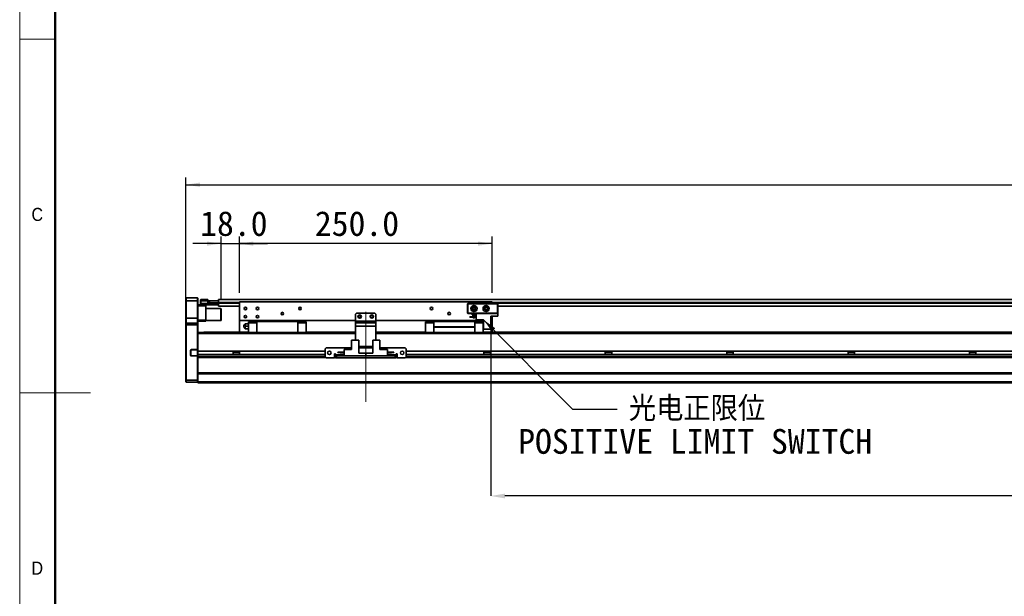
# Model space of a CAD drawing. Header units: millimetres. Extents: x 35 to 2905, y 35 to 2044.
# Tile 2 of 10: x 35 to 1008, y 838 to 1409. Entities that reach past the tile are written whole.
import ezdxf

# ---------------------------------------------------------------- set-up
doc = ezdxf.new("R2010")
doc.units = ezdxf.units.MM
doc.header["$LTSCALE"] = 7
doc.header["$PDSIZE"] = -1
doc.linetypes.add('CENTERX2', pattern=[20.32, 12.7, -2.54, 2.54, -2.54])
doc.layers.add('黑色实线', color=7, linetype='Continuous')
doc.styles.add('SLDTEXTSTYLE1', font='Gothic.ttf', dxfattribs={"width": 0.913})
doc.styles.add('SLDTEXTSTYLE8', font='txt')
doc.styles.add('SLDTEXTSTYLE9', font='txt', dxfattribs={"bigfont": 'bigfont'})
doc.dimstyles.new('SLDDIMSTYLE0', dxfattribs={"dimtxt": 24.5, "dimasz": 14, "dimexe": 0, "dimexo": 0.0625, "dimgap": 6.125, "dimtad": 2, "dimdec": 1, "dimrnd": 1e-09, "dimzin": 4, "dimdsep": 46, "dimtxsty": 'SLDTEXTSTYLE8', "dimsah": 1, "dimcen": 0.09, "dimadec": 0, "dimazin": 1, "dimtfac": 1, "dimtdec": 1, "dimtmove": 0, "dimatfit": 0, "dimfxl": 0, "dimfrac": 2, "dimtolj": 1, "dimtzin": 12, "dimarcsym": 0})
doc.dimstyles.new('SLDDIMSTYLE2', dxfattribs={"dimtxt": 0.18, "dimasz": 14, "dimexe": 0, "dimexo": 0.0625, "dimgap": 0, "dimtad": 0, "dimtih": 1, "dimtoh": 1, "dimdec": 0, "dimrnd": 1e-09, "dimzin": 0, "dimdsep": 46, "dimtxsty": 'Standard', "dimsah": 1, "dimcen": 0.09, "dimadec": 0, "dimazin": 0, "dimtfac": 14, "dimtdec": 0, "dimtofl": 0, "dimtmove": 0, "dimatfit": 3, "dimfxl": 0, "dimfrac": 2, "dimtolj": 1, "dimtzin": 0, "dimarcsym": 0})
doc.dimstyles.new('SLDDIMSTYLE3', dxfattribs={"dimtxt": 24.5, "dimasz": 14, "dimexe": 0, "dimexo": 0.0625, "dimgap": 6.125, "dimtad": 2, "dimdec": 1, "dimrnd": 1e-09, "dimzin": 4, "dimdsep": 46, "dimtxsty": 'SLDTEXTSTYLE8', "dimsah": 1, "dimcen": 0.09, "dimadec": 0, "dimazin": 1, "dimtfac": 1, "dimtdec": 1, "dimtofl": 0, "dimtmove": 0, "dimatfit": 3, "dimfxl": 0, "dimfrac": 2, "dimtolj": 1, "dimtzin": 12, "dimarcsym": 0})

# ---------------------------------------------------------------- blocks, each defined once
blk = doc.blocks.new('_D_21')
at = {"layer": '黑色实线'}
for p, q in [((199.16, 1115.83), (199.16, 1252.44)), ((2235.16, 1115.83), (2235.16, 1252.44)), ((199.16, 1245.44), (2235.16, 1245.44))]:
    blk.add_line(p, q, dxfattribs=at)
for points in [[(199.16, 1245.44), (213.16, 1243.34), (213.16, 1247.54)], [(2235.16, 1245.44), (2221.16, 1247.54), (2221.16, 1243.34)]]:
    blk.add_solid(points, dxfattribs=at)
at = {"layer": '黑色实线', "insert": (1177.42, 1277.59), "char_height": 24.5, "attachment_point": 1, "style": 'SLDTEXTSTYLE8'}
blk.add_mtext('2036.0', dxfattribs=at)
blk = doc.blocks.new('_D_22')
at = {"layer": '黑色实线'}
for p, q in [((234.16, 1131.53), (234.16, 1194.15)), ((252.16, 1138.33), (252.16, 1194.15)), ((234.16, 1187.15), (206.16, 1187.15)), ((234.16, 1187.15), (252.16, 1187.15)), ((252.16, 1187.15), (280.16, 1187.15))]:
    blk.add_line(p, q, dxfattribs=at)
for points in [[(234.16, 1187.15), (220.16, 1189.25), (220.16, 1185.05)], [(252.16, 1187.15), (266.16, 1185.05), (266.16, 1189.25)]]:
    blk.add_solid(points, dxfattribs=at)
at = {"layer": '黑色实线', "insert": (213.39, 1219.29), "char_height": 24.5, "attachment_point": 1, "style": 'SLDTEXTSTYLE8'}
blk.add_mtext('18.0', dxfattribs=at)
blk = doc.blocks.new('_D_23')
at = {"layer": '黑色实线'}
for p, q in [((252.16, 1138.33), (252.16, 1194.15)), ((502.16, 1138.33), (502.16, 1194.15)), ((502.16, 1187.15), (252.16, 1187.15))]:
    blk.add_line(p, q, dxfattribs=at)
for points in [[(252.16, 1187.15), (266.16, 1185.05), (266.16, 1189.25)], [(502.16, 1187.15), (488.16, 1189.25), (488.16, 1185.05)]]:
    blk.add_solid(points, dxfattribs=at)
at = {"layer": '黑色实线', "insert": (326.8, 1219.29), "char_height": 24.5, "attachment_point": 1, "style": 'SLDTEXTSTYLE8'}
blk.add_mtext('250.0', dxfattribs=at)
blk = doc.blocks.new('_D_26')
at = {"layer": 'Defpoints', "color": 0}
for p in [(500.66, 1102.44), (1900.66, 1098.94), (500.66, 937.44)]:
    blk.add_point(p, dxfattribs=at)
at = {"layer": '黑色实线', "color": 0, "lineweight": -2}
for p, q in [((500.66, 1102.38), (500.66, 937.44)), ((1900.66, 1098.88), (1900.66, 937.44)), ((1886.66, 937.44), (514.66, 937.44))]:
    blk.add_line(p, q, dxfattribs=at)
at = {"layer": '黑色实线', "color": 0}
for points in [[(514.66, 939.78), (514.66, 935.11), (500.66, 937.44)], [(1886.66, 939.78), (1886.66, 935.11), (1900.66, 937.44)]]:
    blk.add_solid(points, dxfattribs=at)
at = {"layer": '黑色实线', "color": 0, "insert": (1225.3, 931.32), "char_height": 24.5, "attachment_point": 2, "style": 'SLDTEXTSTYLE8'}
blk.add_mtext('\\A1;Stroke T=1400.0', dxfattribs=at)
blk = doc.blocks.new('SW_NOTE_9')
at = {"layer": '黑色实线', "color": 0, "char_height": 24.5, "attachment_point": 2}
for s, insert, style in [('光电正限位', (78.79, 12.79), 'SLDTEXTSTYLE9'), ('POSITIVE LIMIT SWITCH', (76.96, -19.6), 'SLDTEXTSTYLE8')]:
    blk.add_mtext(s, dxfattribs=dict(at, insert=insert, style=style))

msp = doc.modelspace()

# ---------------------------------------------------------------- linework, layer by layer
at = {"color": 7, "linetype": 'Continuous', "lineweight": 18}
for p, q in [((35, 2044), (35, 35)), ((70, 2009), (70, 70)), ((35, 1389.5), (70, 1389.5)), ((35, 1039.5), (105, 1039.5))]:
    msp.add_line(p, q, dxfattribs=at)
at = {"color": 7, "linetype": 'Continuous', "lineweight": 50}
msp.add_line((70, 2009), (70, 70), dxfattribs=at)
at = {"color": 7, "linetype": 'Continuous', "lineweight": 35}
for p, q in [((199.46, 1133.44), (199.16, 1133.14)), ((199.16, 1130.44), (199.16, 1133.14)), ((199.46, 1130.44), (199.16, 1130.44)), ((199.16, 1113.44), (199.16, 1130.44)), ((199.46, 1133.44), (199.46, 1130.44)), ((199.46, 1133.44), (210.86, 1133.44)), ((210.86, 1130.44), (199.46, 1130.44)), ((199.46, 1130.44), (199.46, 1113.44)), ((210.86, 1130.44), (210.86, 1133.44)), ((210.86, 1133.44), (211.16, 1133.14)), ((210.86, 1130.44), (211.16, 1130.44)), ((210.86, 1113.44), (210.86, 1130.44)), ((211.16, 1133.14), (211.16, 1130.44)), ((211.16, 1130.44), (211.16, 1113.44)), ((213.66, 1131.64), (213.96, 1131.94)), ((213.66, 1130.44), (213.66, 1131.64)), ((213.66, 1130.44), (213.96, 1130.44)), ((213.66, 1127.94), (213.66, 1130.44)), ((213.96, 1131.94), (213.96, 1130.44)), ((213.96, 1131.94), (221.16, 1131.94)), ((221.16, 1130.44), (213.96, 1130.44)), ((213.96, 1130.44), (213.96, 1127.94)), ((221.16, 1131.94), (221.16, 1130.44)), ((221.16, 1128.14), (221.16, 1130.44)), ((222.16, 1128.64), (222.16, 1130.64)), ((222.16, 1130.64), (222.66, 1130.64)), ((222.66, 1130.64), (222.66, 1128.64)), ((222.66, 1130.64), (231.66, 1130.64)), ((2202.66, 1131.79), (231.66, 1131.79)), ((231.66, 1131.79), (231.66, 1130.64)), ((231.66, 1128.64), (231.66, 1130.64)), ((231.66, 1130.64), (232.16, 1130.64)), ((232.16, 1130.64), (232.16, 1130.45)), ((502.16, 1129.44), (252.16, 1129.44)), ((252.16, 1129.44), (252.16, 1110.94)), ((502.16, 1129.44), (502.16, 1127.94)), ((211.16, 1126.44), (213.96, 1126.44)), ((219.16, 1125.44), (211.16, 1125.44)), ((213.96, 1127.94), (213.66, 1127.94)), ((213.66, 1126.74), (213.66, 1127.94)), ((213.96, 1126.44), (213.66, 1126.74)), ((213.96, 1127.94), (231.36, 1127.94)), ((213.96, 1127.94), (213.96, 1126.44)), ((231.36, 1126.44), (213.96, 1126.44)), ((219.16, 1126.44), (219.16, 1125.44)), ((219.16, 1125.44), (219.16, 1111.44)), ((233.86, 1122.94), (219.16, 1122.94)), ((221.16, 1128.44), (231.36, 1128.44)), ((231.36, 1128.14), (221.16, 1128.14)), ((221.66, 1128.44), (221.66, 1128.64)), ((221.66, 1128.64), (222.16, 1128.64)), ((222.66, 1128.64), (222.16, 1128.64)), ((222.66, 1128.64), (231.66, 1128.64)), ((231.36, 1128.44), (231.36, 1128.14)), ((231.36, 1128.44), (231.66, 1128.14)), ((231.36, 1128.44), (231.66, 1128.44)), ((231.36, 1127.94), (231.36, 1128.14)), ((231.36, 1128.14), (231.66, 1128.14)), ((231.36, 1127.94), (231.66, 1127.94)), ((231.36, 1126.44), (231.36, 1127.94)), ((231.36, 1126.44), (231.66, 1126.74)), ((231.66, 1128.79), (231.66, 1128.29)), ((231.66, 1128.29), (231.66, 1125.29)), ((252.16, 1125.29), (231.66, 1125.29)), ((234.16, 1122.64), (233.86, 1122.94)), ((233.86, 1110.94), (233.86, 1122.94)), ((234.16, 1122.64), (234.16, 1111.24)), ((477.66, 1127.64), (477.96, 1127.94)), ((477.66, 1118.24), (477.66, 1127.64)), ((477.96, 1127.52), (477.66, 1127.64)), ((477.96, 1127.94), (507.36, 1127.94)), ((477.96, 1127.94), (478.08, 1127.64)), ((478.08, 1127.64), (477.96, 1127.52)), ((477.96, 1127.52), (477.96, 1118.37)), ((507.23, 1127.64), (478.08, 1127.64)), ((507.36, 1127.94), (507.23, 1127.64)), ((507.36, 1127.52), (507.23, 1127.64)), ((507.36, 1127.94), (507.66, 1127.64)), ((507.66, 1127.64), (507.36, 1127.52)), ((507.36, 1118.37), (507.36, 1127.52)), ((507.66, 1127.64), (507.66, 1118.24)), ((1928.66, 1125.29), (507.66, 1125.29)), ((199.46, 1113.44), (199.16, 1113.44)), ((199.16, 1108.14), (199.16, 1113.44)), ((199.46, 1113.44), (199.46, 1108.44)), ((210.86, 1113.44), (199.46, 1113.44)), ((210.86, 1108.44), (210.86, 1113.44)), ((211.16, 1113.44), (210.86, 1113.44)), ((211.16, 1113.44), (211.16, 1108.14)), ((211.16, 1111.44), (219.16, 1111.44)), ((219.16, 1110.44), (211.16, 1110.44)), ((219.16, 1111.44), (219.16, 1110.44)), ((219.16, 1110.94), (233.86, 1110.94)), ((233.86, 1110.94), (234.16, 1111.24)), ((367.16, 1110.94), (252.16, 1110.94)), ((252.16, 1110.94), (252.16, 1099.44)), ((261.16, 1108.89), (261.16, 1109.84)), ((261.16, 1109.84), (261.16, 1107.94)), ((261.16, 1105.44), (261.16, 1109.84)), ((269.41, 1109.84), (261.16, 1109.84)), ((269.41, 1109.94), (269.41, 1110.94)), ((269.41, 1110.94), (269.41, 1110.74)), ((269.41, 1110.44), (269.41, 1110.74)), ((269.41, 1110.74), (269.41, 1110.44)), ((269.41, 1109.94), (309.91, 1109.94)), ((269.41, 1109.94), (269.41, 1107.44)), ((269.41, 1099.38), (269.41, 1109.94)), ((269.41, 1108.89), (269.41, 1109.84)), ((309.91, 1109.94), (309.91, 1110.94)), ((309.91, 1109.94), (309.91, 1099.38)), ((318.16, 1109.84), (309.91, 1109.84)), ((318.16, 1108.89), (318.16, 1109.84)), ((368.16, 1118.44), (367.16, 1117.44)), ((367.16, 1117.44), (367.16, 1110.44)), ((367.16, 1110.44), (387.16, 1110.44)), ((367.16, 1108.94), (367.16, 1110.44)), ((386.16, 1118.44), (368.16, 1118.44)), ((387.16, 1117.44), (386.16, 1118.44)), ((387.16, 1117.44), (387.16, 1110.44)), ((493.71, 1110.94), (387.16, 1110.94)), ((387.16, 1110.44), (387.16, 1108.94)), ((436.16, 1109.84), (436.16, 1108.89)), ((444.41, 1109.84), (436.16, 1109.84)), ((444.41, 1110.94), (444.41, 1109.94)), ((484.91, 1109.94), (444.41, 1109.94)), ((444.41, 1109.94), (444.41, 1104.94)), ((477.96, 1118.37), (477.66, 1118.24)), ((477.96, 1117.94), (477.66, 1118.24)), ((477.96, 1118.37), (478.08, 1118.24)), ((478.08, 1118.24), (477.96, 1117.94)), ((486.16, 1117.94), (477.96, 1117.94)), ((478.08, 1118.24), (507.23, 1118.24)), ((479.96, 1114.39), (479.96, 1114.69)), ((479.96, 1114.69), (486.16, 1114.69)), ((479.96, 1114.39), (486.16, 1114.39)), ((482.36, 1116.64), (482.36, 1117.34)), ((482.36, 1117.34), (486.16, 1117.34)), ((482.36, 1116.64), (486.16, 1116.64)), ((484.91, 1109.94), (484.91, 1110.94)), ((484.91, 1109.94), (484.91, 1104.94)), ((493.16, 1109.84), (484.91, 1109.84)), ((485.38, 1114.69), (485.41, 1114.94)), ((486.16, 1111.74), (486.16, 1117.94)), ((486.16, 1117.94), (507.66, 1117.94)), ((486.16, 1111.74), (493.71, 1111.74)), ((493.16, 1108.89), (493.16, 1109.84)), ((493.71, 1102.44), (493.71, 1111.74)), ((500.66, 1102.44), (500.66, 1115.34)), ((507.66, 1115.34), (500.66, 1115.34)), ((502.16, 1110.94), (500.66, 1110.94)), ((502.16, 1115.34), (502.16, 1110.94)), ((502.16, 1110.94), (502.16, 1099.44)), ((507.23, 1118.24), (507.36, 1118.37)), ((507.23, 1118.24), (507.36, 1117.94)), ((507.66, 1118.24), (507.36, 1118.37)), ((507.66, 1118.24), (507.36, 1117.94)), ((507.66, 1115.34), (507.66, 1117.94)), ((199.46, 1108.44), (199.16, 1108.14)), ((199.16, 1106.94), (199.16, 1108.14)), ((199.46, 1106.94), (199.16, 1106.94)), ((199.16, 1052.07), (199.16, 1106.94)), ((199.46, 1108.44), (199.46, 1106.94)), ((199.46, 1108.44), (210.86, 1108.44)), ((210.86, 1106.94), (199.46, 1106.94)), ((199.46, 1106.94), (199.46, 1051.94)), ((210.86, 1106.94), (210.86, 1108.44)), ((211.16, 1108.14), (210.86, 1108.44)), ((211.16, 1106.94), (210.86, 1106.94)), ((210.86, 1082.29), (210.86, 1106.94)), ((211.16, 1108.14), (211.16, 1106.94)), ((211.16, 1106.94), (211.16, 1099.1)), ((256.66, 1105.21), (256.66, 1105.68)), ((261.16, 1107.94), (258.84, 1107.94)), ((258.84, 1105.44), (261.16, 1105.44)), ((261.16, 1102.94), (258.84, 1102.94)), ((261.16, 1107.94), (261.16, 1108.89)), ((261.16, 1099.38), (261.16, 1108.89)), ((261.16, 1108.89), (269.41, 1108.89)), ((261.16, 1105.44), (261.16, 1102.24)), ((261.16, 1105.44), (261.16, 1101.44)), ((261.16, 1099.44), (261.16, 1102.94)), ((261.16, 1102.94), (261.16, 1101.44)), ((269.41, 1108.89), (269.41, 1099.38)), ((269.41, 1101.44), (269.41, 1099.44)), ((309.91, 1108.89), (318.16, 1108.89)), ((318.16, 1108.89), (318.16, 1099.38)), ((367.16, 1105.44), (367.16, 1108.94)), ((367.16, 1108.94), (387.16, 1108.94)), ((387.16, 1105.44), (367.16, 1105.44)), ((367.16, 1105.44), (367.16, 1091.64)), ((387.16, 1108.94), (387.16, 1105.44)), ((387.16, 1105.44), (387.16, 1091.64)), ((444.41, 1108.89), (436.16, 1108.89)), ((436.16, 1108.89), (436.16, 1099.38)), ((444.41, 1104.94), (484.91, 1104.94)), ((444.41, 1104.94), (444.41, 1104.64)), ((484.91, 1104.64), (444.41, 1104.64)), ((444.41, 1104.64), (444.41, 1099.38)), ((493.16, 1108.89), (484.91, 1108.89)), ((484.91, 1104.64), (484.91, 1104.94)), ((484.91, 1104.64), (484.91, 1099.38)), ((493.16, 1099.38), (493.16, 1108.89)), ((493.16, 1107.94), (493.71, 1107.94)), ((493.16, 1105.44), (493.71, 1105.44)), ((493.71, 1102.94), (493.16, 1102.94)), ((500.66, 1102.44), (493.71, 1102.44)), ((367.16, 1099.38), (211.16, 1099.38)), ((211.16, 1099.1), (211.16, 1098.38)), ((211.16, 1080.84), (211.16, 1098.38)), ((217.16, 1099.44), (261.16, 1099.44)), ((217.16, 1099.44), (217.16, 1099.38)), ((318.16, 1099.44), (367.16, 1099.44)), ((363.21, 1091.64), (363.21, 1082.34)), ((363.21, 1091.64), (370.16, 1091.64)), ((370.16, 1091.64), (370.16, 1078.74)), ((384.16, 1091.64), (384.16, 1078.74)), ((384.16, 1091.64), (391.11, 1091.64)), ((387.16, 1099.44), (436.16, 1099.44)), ((1900.66, 1099.38), (387.16, 1099.38)), ((391.11, 1091.64), (391.11, 1082.34)), ((493.16, 1099.44), (1900.66, 1099.44)), ((203.86, 1081.49), (203.86, 1076.79)), ((203.86, 1081.49), (204.16, 1081.49)), ((204.16, 1076.79), (204.16, 1081.49)), ((204.66, 1082.29), (204.66, 1081.99)), ((210.86, 1082.29), (204.66, 1082.29)), ((204.66, 1081.99), (210.73, 1081.99)), ((210.86, 1082.29), (210.73, 1081.99)), ((210.73, 1081.99), (210.86, 1081.99)), ((211.16, 1082.29), (210.86, 1082.29)), ((210.86, 1081.99), (211.16, 1082.29)), ((210.86, 1081.99), (210.86, 1076.29)), ((337.16, 1080.84), (211.16, 1080.84)), ((211.16, 1077.44), (211.16, 1080.84)), ((245.99, 1080.84), (245.99, 1077.44)), ((252.32, 1077.44), (252.32, 1080.84)), ((338.16, 1084.14), (337.16, 1083.14)), ((337.16, 1083.14), (337.16, 1075.14)), ((363.21, 1084.14), (338.16, 1084.14)), ((355.66, 1076.14), (355.66, 1082.34)), ((355.66, 1082.34), (363.21, 1082.34)), ((384.16, 1085.44), (370.16, 1085.44)), ((384.16, 1084.14), (370.16, 1084.14)), ((416.16, 1084.14), (391.11, 1084.14)), ((398.66, 1082.34), (391.11, 1082.34)), ((398.66, 1082.34), (398.66, 1076.14)), ((417.16, 1083.14), (416.16, 1084.14)), ((417.16, 1075.14), (417.16, 1083.14)), ((2017.16, 1080.84), (417.16, 1080.84)), ((493.99, 1080.84), (493.99, 1077.44)), ((500.32, 1077.44), (500.32, 1080.84)), ((613.99, 1080.84), (613.99, 1077.44)), ((620.32, 1077.44), (620.32, 1080.84)), ((733.99, 1080.84), (733.99, 1077.44)), ((740.32, 1077.44), (740.32, 1080.84)), ((853.99, 1080.84), (853.99, 1077.44)), ((860.32, 1077.44), (860.32, 1080.84)), ((973.99, 1080.84), (973.99, 1077.44)), ((980.32, 1077.44), (980.32, 1080.84)), ((203.86, 1076.79), (204.16, 1076.79)), ((204.66, 1075.99), (204.66, 1076.29)), ((210.73, 1076.29), (204.66, 1076.29)), ((204.66, 1075.99), (210.86, 1075.99)), ((210.73, 1076.29), (210.86, 1075.99)), ((210.86, 1076.29), (210.73, 1076.29)), ((210.86, 1076.29), (211.16, 1075.99)), ((210.86, 1075.99), (211.16, 1075.99)), ((210.86, 1051.94), (210.86, 1075.99)), ((337.16, 1077.44), (211.16, 1077.44)), ((211.16, 1075.38), (211.16, 1077.44)), ((211.16, 1075.38), (211.16, 1074.67)), ((211.16, 1074.67), (211.16, 1059.1)), ((337.91, 1074.38), (211.16, 1074.38)), ((252.32, 1079.44), (245.99, 1079.44)), ((337.16, 1075.14), (338.16, 1074.14)), ((338.16, 1074.14), (346.16, 1074.14)), ((347.16, 1078.14), (346.16, 1078.14)), ((346.16, 1078.14), (346.16, 1074.14)), ((347.16, 1077.44), (346.16, 1077.44)), ((347.16, 1074.38), (346.16, 1074.38)), ((347.16, 1077.14), (347.16, 1078.14)), ((347.16, 1077.14), (347.16, 1076.14)), ((347.16, 1074.14), (347.16, 1076.14)), ((347.16, 1076.14), (348.16, 1076.14)), ((348.16, 1074.14), (347.16, 1074.14)), ((348.16, 1076.14), (348.16, 1074.14)), ((406.16, 1076.14), (348.16, 1076.14)), ((406.16, 1074.14), (348.16, 1074.14)), ((349.46, 1079.39), (349.46, 1079.69)), ((349.46, 1079.69), (355.66, 1079.69)), ((349.46, 1079.39), (355.66, 1079.39)), ((351.86, 1076.74), (351.86, 1077.44)), ((351.86, 1077.44), (355.66, 1077.44)), ((351.86, 1076.74), (355.66, 1076.74)), ((355.66, 1076.14), (377.16, 1076.14)), ((377.16, 1078.74), (370.16, 1078.74)), ((377.16, 1076.14), (377.16, 1078.74)), ((377.16, 1078.74), (384.16, 1078.74)), ((398.66, 1076.14), (377.16, 1076.14)), ((404.86, 1079.69), (398.66, 1079.69)), ((404.86, 1079.39), (398.66, 1079.39)), ((402.46, 1077.44), (398.66, 1077.44)), ((402.46, 1076.74), (398.66, 1076.74)), ((402.46, 1077.44), (402.46, 1076.74)), ((404.86, 1079.69), (404.86, 1079.39)), ((406.16, 1074.14), (406.16, 1076.14)), ((406.16, 1076.14), (407.16, 1076.14)), ((407.16, 1074.14), (406.16, 1074.14)), ((408.16, 1078.14), (407.16, 1078.14)), ((407.16, 1078.14), (407.16, 1077.14)), ((408.16, 1077.44), (407.16, 1077.44)), ((407.16, 1076.14), (407.16, 1077.14)), ((407.16, 1076.14), (407.16, 1074.14)), ((408.16, 1074.38), (407.16, 1074.38)), ((408.16, 1074.14), (408.16, 1078.14)), ((408.16, 1074.14), (416.16, 1074.14)), ((416.16, 1074.14), (417.16, 1075.14)), ((2017.91, 1074.38), (416.4, 1074.38)), ((2017.16, 1077.44), (417.16, 1077.44)), ((500.32, 1079.44), (493.99, 1079.44)), ((620.32, 1079.44), (613.99, 1079.44)), ((740.32, 1079.44), (733.99, 1079.44)), ((860.32, 1079.44), (853.99, 1079.44)), ((980.32, 1079.44), (973.99, 1079.44)), ((199.16, 1050.24), (199.16, 1052.07)), ((199.16, 1052.07), (199.46, 1051.94)), ((199.46, 1051.94), (199.46, 1049.94)), ((199.46, 1051.94), (210.86, 1051.94)), ((211.16, 1052.07), (210.86, 1051.94)), ((210.86, 1049.94), (210.86, 1051.94)), ((2223.16, 1059.38), (211.16, 1059.38)), ((211.16, 1059.1), (211.16, 1058.38)), ((2223.16, 1058.38), (211.16, 1058.38)), ((211.16, 1050.44), (211.16, 1058.38)), ((199.16, 1050.24), (199.46, 1049.94)), ((210.86, 1049.94), (199.46, 1049.94)), ((211.16, 1050.24), (210.86, 1049.94)), ((2223.16, 1050.44), (211.16, 1050.44)), ((211.16, 1049.44), (211.16, 1050.44)), ((2223.16, 1049.44), (211.16, 1049.44))]:
    msp.add_line(p, q, dxfattribs=at)
at = {"color": 8, "linetype": 'Continuous', "lineweight": 35}
for p, q in [((252.16, 1128.79), (231.66, 1128.79)), ((252.16, 1128.29), (231.66, 1128.29)), ((1932.16, 1128.79), (502.16, 1128.79)), ((1932.16, 1128.29), (502.16, 1128.29)), ((367.16, 1098.38), (211.16, 1098.38)), ((1901.22, 1098.38), (387.16, 1098.38)), ((337.16, 1075.38), (211.16, 1075.38)), ((347.16, 1075.38), (346.16, 1075.38)), ((351.86, 1077.14), (347.16, 1077.14)), ((407.16, 1077.14), (402.46, 1077.14)), ((408.16, 1075.38), (407.16, 1075.38)), ((2017.16, 1075.38), (417.16, 1075.38))]:
    msp.add_line(p, q, dxfattribs=at)
at = {"color": 7, "linetype": 'Continuous', "lineweight": 35}
for centre, radius in [((258.16, 1122.94), 1.25), ((270.16, 1122.94), 1.25), ((312.16, 1122.94), 1.25), ((442.16, 1122.94), 1.25), ((484.16, 1122.94), 3), ((484.16, 1122.94), 1.7), ((484.16, 1122.94), 1.25), ((496.16, 1122.94), 3), ((496.16, 1122.94), 1.7), ((496.16, 1122.94), 1.25), ((258.16, 1114.94), 1.25), ((270.16, 1114.94), 1.25), ((294.66, 1117.94), 1.25), ((371.16, 1114.94), 1.7), ((371.16, 1114.94), 1.25), ((383.16, 1114.94), 1.7), ((383.16, 1114.94), 1.25), ((459.66, 1117.94), 1.25), ((341.16, 1079.14), 1.7), ((413.16, 1079.14), 1.7)]:
    msp.add_circle(centre, radius, dxfattribs=at)
for centre, radius, start, end in [((484.16, 1114.94), 1.25, 0, 191.53696), ((484.16, 1114.94), 1.25, 206.10388, 333.89612), ((256.76, 1105.44), 0.25, 111.36458, 248.69453), ((259.66, 1105.44), 3, 123.36668, 175.56913), ((259.66, 1105.44), 3, 184.51433, 236.60291), ((204.66, 1081.49), 0.8, 90, 180), ((204.66, 1081.49), 0.5, 90, 180), ((204.66, 1076.79), 0.8, 180, 270), ((204.66, 1076.79), 0.5, 180, 270)]:
    msp.add_arc(centre, radius, start, end, dxfattribs=at)
for points, knots in [([(258.84, 1107.94), (258.68, 1107.94), (258.38, 1107.94), (258.1, 1107.94), (257.97, 1107.94), (258, 1107.94), (258.01, 1107.94)], [0, 0, 0, 0, 0.318636, 0.637271, 0.955902, 1, 1, 1, 1]), ([(258.84, 1105.44), (258.69, 1105.54), (258.38, 1105.72), (258.09, 1106.15), (257.97, 1106.63), (258.04, 1107.12), (258.29, 1107.55), (258.6, 1107.82), (258.8, 1107.92), (258.84, 1107.94)], [0, 0, 0, 0, 0.159712, 0.319424, 0.479133, 0.638842, 0.798554, 0.958265, 1, 1, 1, 1]), ([(258.84, 1102.94), (258.69, 1103.04), (258.38, 1103.22), (258.09, 1103.65), (257.97, 1104.13), (258.04, 1104.62), (258.29, 1105.05), (258.6, 1105.32), (258.8, 1105.42), (258.84, 1105.44)], [0, 0, 0, 0, 0.159712, 0.319424, 0.479133, 0.638843, 0.798554, 0.958266, 1, 1, 1, 1]), ([(258.01, 1102.94), (258.02, 1102.94), (258.04, 1102.94), (258.29, 1102.94), (258.6, 1102.94), (258.8, 1102.94), (258.84, 1102.94)], [0, 0, 0, 0, 0.276307, 0.596338, 0.916371, 1, 1, 1, 1])]:
    msp.add_open_spline(points, degree=3, knots=knots, dxfattribs=at)
at = {"layer": '黑色实线', "linetype": 'CENTERX2', "lineweight": 18}
msp.add_line((377.16, 1030.69), (377.16, 1127.59), dxfattribs=at)

# ---------------------------------------------------------------- block references
at = {"layer": '黑色实线', "color": 7}
msp.add_blockref('SW_NOTE_9', (625.86, 1023.29), dxfattribs=at)

# ---------------------------------------------------------------- texts
at = {"color": 7, "linetype": 'Continuous', "lineweight": 0, "char_height": 12.96, "attachment_point": 1, "style": 'SLDTEXTSTYLE1'}
for s, insert in [('C', (46.67, 1222.52)), ('D', (46.67, 872.52))]:
    msp.add_mtext(s, dxfattribs=dict(at, insert=insert))

# ---------------------------------------------------------------- dimensions: what is measured, and where the dimension line sits
at = {"layer": '黑色实线'}
for base, p1, p2, dimstyle, picture, middle in [((2235.16, 1245.44), (199.16, 1106.94), (2235.16, 1106.94), 'SLDDIMSTYLE3', '_D_21', (1225.3, 1245.44)), ((252.16, 1187.15), (234.16, 1122.64), (252.16, 1129.44), 'SLDDIMSTYLE0', '_D_22', (243.57, 1187.15)), ((252.16, 1187.15), (502.16, 1129.44), (252.16, 1129.44), 'SLDDIMSTYLE3', '_D_23', (365.83, 1187.15))]:
    dim = msp.add_linear_dim(base=base, p1=p1, p2=p2, dimstyle=dimstyle, dxfattribs=at)
    dim.commit()
    dim.dimension.update_dxf_attribs({"geometry": picture, "text_midpoint": middle, "dimtype": 160})
dim = msp.add_linear_dim(base=(500.66, 937.44), p1=(1900.66, 1098.94), p2=(500.66, 1102.44), text='Stroke T=<>', dimstyle='SLDDIMSTYLE3', dxfattribs=at)
dim.commit()
dim.dimension.update_dxf_attribs({"geometry": '_D_26', "text_midpoint": (1225.3, 937.44), "dimtype": 160})

# ---------------------------------------------------------------- leaders
at = {"layer": '黑色实线', "color": 7}
msp.add_leader([(493.71, 1111.74), (581.41, 1023.29), (625.86, 1023.29)], dimstyle='SLDDIMSTYLE2', dxfattribs=at)

doc.saveas('drawing.dxf')
